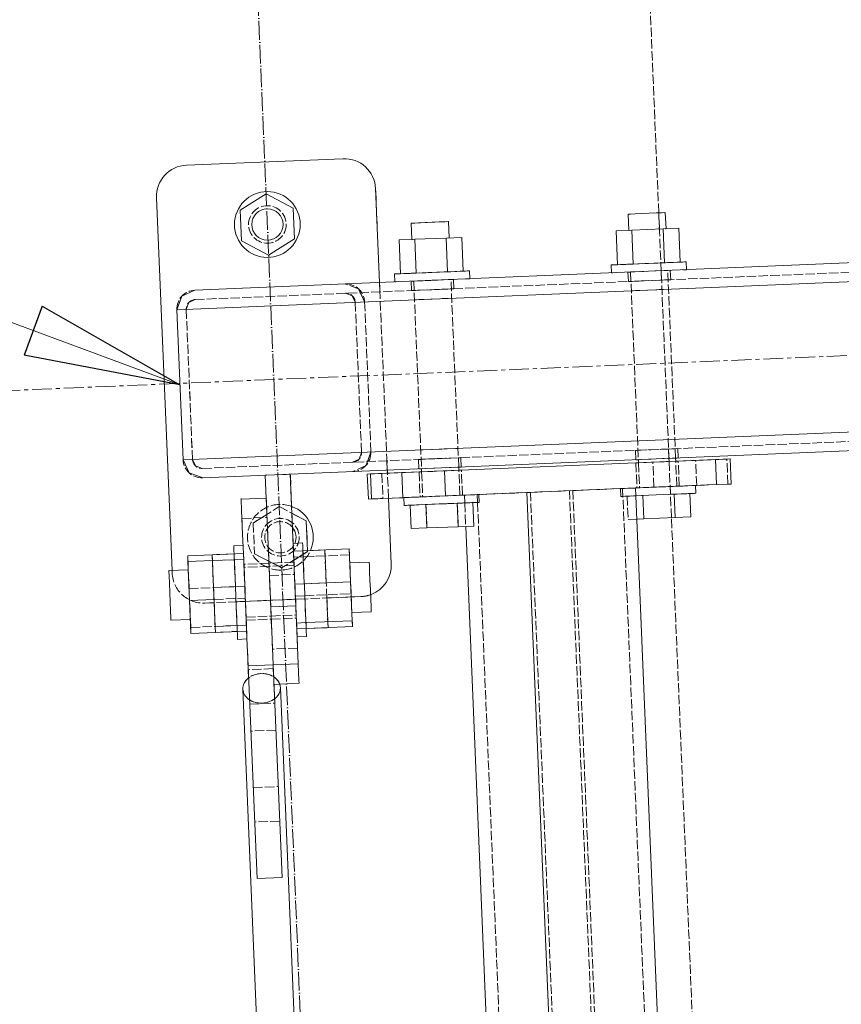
# Model space of a CAD drawing. Header units: millimetres. Extents: x -15129 to 9171, y -18789 to 5877.
# Tile 173 of 256: x -12043 to -11781, y -2488 to -2173. Entities that reach past the tile are written whole.
import ezdxf

# ---------------------------------------------------------------- set-up
doc = ezdxf.new("R2010")
doc.units = ezdxf.units.MM
for name, pattern in [('ACAD_ISO02W100', [15, 12, -3]), ('ACAD_ISO04W100', [30, 24, -3, 0, -3]), ('CENTER', [50.8, 31.75, -6.35, 6.35, -6.35])]:
    doc.linetypes.add(name, pattern=pattern)
for name, color, linetype in [('AS_Belki', 145, 'Continuous'), ('AS_Blachy', 30, 'Continuous'), ('AS_Kotwy', 9, 'Continuous'), ('AS_Sciany betonowe', 252, 'Continuous'), ('AS_Siatki', 72, 'Continuous'), ('AS_Sruby', 9, 'Continuous')]:
    doc.layers.add(name, color=color, linetype=linetype)

msp = doc.modelspace()

# ---------------------------------------------------------------- linework, layer by layer
at = {"color": 7, "lineweight": 13}
msp.add_line((-11992.19, -2289.84), (-12288.24, -2180.5), dxfattribs=at)
at = {"color": 5, "linetype": 'CENTER', "lineweight": 13, "ltscale": 0.2}
msp.add_line((-13206.8, -2340.07, 76020), (-10890.83, -2243.47, 49957.95), dxfattribs=at)
at = {"color": 0, "linetype": 'ByBlock', "lineweight": -2}
for p, q in [((-12036.21, -2264.7), (-12041.98, -2280.33)), ((-12036.21, -2264.7), (-11992.19, -2289.84)), ((-11992.19, -2289.84), (-12041.98, -2280.33))]:
    msp.add_line(p, q, dxfattribs=at)
at = {"layer": 'AS_Belki', "color": 145, "linetype": 'Continuous', "lineweight": 13, "ltscale": 0.25}
for p, q in [((-11987.45, -2259.62), (-10880.1, -2213.43)), ((-10873.79, -2219.17), (-11993.19, -2265.86)), ((-11991.61, -2261.55), (-11993.19, -2265.86)), ((-11987.45, -2259.62), (-11991.61, -2261.55)), ((-11993.19, -2265.86), (-11991.19, -2313.82)), ((-11993.19, -2265.86), (-11991.19, -2313.82)), ((-11991.19, -2313.82), (-10823.58, -2265.12)), ((-11984.95, -2319.56), (-10997.09, -2278.36)), ((-11991.19, -2313.82), (-11989.26, -2317.98)), ((-11991.19, -2313.82), (-11989.26, -2317.98)), ((-11989.26, -2317.98), (-11984.95, -2319.56)), ((-11881.41, -2324.25), (-11881.5, -2324.26)), ((-11881.41, -2324.25), (-11846.8, -2322.81)), ((-11841.92, -3271.27), (-11881.41, -2324.25)), ((-11807.31, -3269.82), (-11846.8, -2322.81)), ((-11900.97, -2335.08), (-11862.45, -3258.81)), ((-11972.12, -2387.07), (-11954.83, -2801.64)), ((-11942.84, -2801.14), (-11960.13, -2386.57))]:
    msp.add_line(p, q, dxfattribs=at)
at = {"layer": 'AS_Belki', "color": 84, "linetype": 'ACAD_ISO02W100', "lineweight": 13, "ltscale": 0.25}
for p, q in [((-11987.32, -2262.61), (-10876.96, -2216.3)), ((-11849.18, -2253.85), (-11848.48, -2253.82)), ((-11849.18, -2253.85), (-11849.05, -2256.85)), ((-11848.48, -2253.82), (-11844.23, -2253.64)), ((-11840.61, -2253.49), (-11836.36, -2253.31)), ((-11835.66, -2253.28), (-11836.36, -2253.31)), ((-11835.54, -2256.28), (-11835.66, -2253.28)), ((-11935.18, -2259.19), (-11939.49, -2257.62)), ((-11918.4, -2256.74), (-11917.58, -2256.7)), ((-11917.7, -2256.71), (-11918.4, -2256.74)), ((-11918.4, -2256.74), (-11918.27, -2259.73)), ((-11917.7, -2256.71), (-11913.45, -2256.53)), ((-11915.14, -2256.6), (-11917.58, -2256.7)), ((-11915.14, -2256.6), (-11911.76, -2256.46)), ((-11911.76, -2256.46), (-11910.46, -2256.4)), ((-11909.83, -2256.38), (-11910.46, -2256.4)), ((-11908.08, -2256.31), (-11909.83, -2256.38)), ((-11906.35, -2256.23), (-11905.85, -2256.21)), ((-11905.78, -2256.21), (-11905.7, -2256.21)), ((-11905.7, -2256.21), (-11905.58, -2256.2)), ((-11904.88, -2256.17), (-11905.58, -2256.2)), ((-11904.76, -2259.17), (-11904.88, -2256.17)), ((-11849.05, -2256.85), (-11848.24, -2256.81)), ((-11849.05, -2256.85), (-11848.35, -2256.82)), ((-11844.1, -2256.64), (-11848.35, -2256.82)), ((-11838.8, -2256.42), (-11848.24, -2256.81)), ((-11840.48, -2256.49), (-11836.35, -2256.32)), ((-11835.54, -2256.28), (-11838.8, -2256.42)), ((-11836.35, -2256.32), (-11836.24, -2256.31)), ((-11836.24, -2256.31), (-11835.54, -2256.28)), ((-11939.36, -2260.61), (-11937.21, -2261.4)), ((-11937.21, -2261.4), (-11936.24, -2263.48)), ((-11934.61, -2260.41), (-11935.18, -2259.19)), ((-11935.18, -2259.19), (-11933.24, -2263.36)), ((-11933.25, -2263.36), (-11934.61, -2260.41)), ((-11918.27, -2259.73), (-11917.57, -2259.7)), ((-11918.27, -2259.73), (-11917.46, -2259.7)), ((-11913.33, -2259.53), (-11917.57, -2259.7)), ((-11908.02, -2259.31), (-11917.46, -2259.7)), ((-11909.71, -2259.38), (-11905.57, -2259.2)), ((-11904.76, -2259.17), (-11908.02, -2259.31)), ((-11905.57, -2259.2), (-11905.46, -2259.2)), ((-11905.46, -2259.2), (-11904.76, -2259.17)), ((-11836.23, -2259.31), (-11848.11, -2259.81)), ((-11990.2, -2265.74), (-11989.41, -2263.58)), ((-11989.4, -2263.58), (-11990.19, -2265.74)), ((-11989.41, -2263.58), (-11987.32, -2262.61)), ((-11987.32, -2262.61), (-11989.4, -2263.58)), ((-11936.24, -2263.48), (-11934.24, -2311.44)), ((-11936.24, -2263.48), (-11934.24, -2311.44)), ((-11931.24, -2311.32), (-11933.24, -2263.36)), ((-11905.45, -2262.2), (-11917.33, -2262.7)), ((-11988.2, -2313.69), (-11990.2, -2265.74)), ((-11990.19, -2265.74), (-11988.19, -2313.69)), ((-11985.07, -2316.57), (-10820.48, -2267.99)), ((-11934.24, -2311.44), (-11935.03, -2313.6)), ((-11934.24, -2311.44), (-11935.03, -2313.6)), ((-11931.24, -2311.32), (-11932.82, -2315.63)), ((-11932.36, -2314.37), (-11931.24, -2311.32)), ((-11915.33, -2310.65), (-11903.45, -2310.16)), ((-11845.99, -2310.76), (-11846.8, -2310.8)), ((-11846.1, -2310.77), (-11846.8, -2310.8)), ((-11846.8, -2310.8), (-11846.68, -2313.8)), ((-11846.1, -2310.77), (-11841.85, -2310.59)), ((-11845.99, -2310.76), (-11836.55, -2310.37)), ((-11834.1, -2310.27), (-11838.23, -2310.44)), ((-11836.55, -2310.37), (-11833.29, -2310.24)), ((-11833.99, -2310.26), (-11834.1, -2310.27)), ((-11833.29, -2310.24), (-11833.99, -2310.26)), ((-11833.16, -2313.23), (-11833.29, -2310.24)), ((-11987.23, -2315.78), (-11988.2, -2313.69)), ((-11988.19, -2313.69), (-11987.23, -2315.78)), ((-11935.03, -2313.6), (-11937.11, -2314.57)), ((-11935.03, -2313.6), (-11937.11, -2314.57)), ((-11932.82, -2315.63), (-11932.36, -2314.37)), ((-11915.21, -2313.65), (-11916.02, -2313.69)), ((-11915.21, -2313.65), (-11916.02, -2313.69)), ((-11916.02, -2313.69), (-11915.32, -2313.66)), ((-11916.02, -2313.69), (-11915.9, -2316.68)), ((-11915.32, -2313.66), (-11911.08, -2313.48)), ((-11915.21, -2313.65), (-11905.77, -2313.26)), ((-11912.76, -2313.55), (-11915.21, -2313.65)), ((-11907.46, -2313.33), (-11912.76, -2313.55)), ((-11903.32, -2313.16), (-11907.46, -2313.33)), ((-11905.77, -2313.26), (-11902.51, -2313.12)), ((-11903.21, -2313.15), (-11903.32, -2313.16)), ((-11902.51, -2313.12), (-11903.21, -2313.15)), ((-11902.38, -2316.12), (-11902.51, -2313.12)), ((-11846.68, -2313.8), (-11845.86, -2313.76)), ((-11845.98, -2313.77), (-11846.68, -2313.8)), ((-11841.73, -2313.59), (-11845.98, -2313.77)), ((-11838.11, -2313.44), (-11833.98, -2313.27)), ((-11836.42, -2313.37), (-11833.16, -2313.23)), ((-11833.98, -2313.27), (-11833.86, -2313.26)), ((-11833.16, -2313.23), (-11833.86, -2313.26)), ((-11985.07, -2316.57), (-11987.23, -2315.78)), ((-11932.82, -2315.63), (-11936.99, -2317.56)), ((-11915.2, -2316.65), (-11915.9, -2316.68)), ((-11915.9, -2316.68), (-11915.08, -2316.65)), ((-11910.95, -2316.48), (-11915.2, -2316.65)), ((-11907.33, -2316.33), (-11903.2, -2316.15)), ((-11905.64, -2316.26), (-11902.38, -2316.12)), ((-11903.08, -2316.15), (-11903.2, -2316.15)), ((-11902.38, -2316.12), (-11903.08, -2316.15)), ((-11881.5, -2324.26), (-11901.39, -2325.09)), ((-11866.78, -2323.64), (-11897.29, -2324.91)), ((-11880.31, -2324.21), (-11897.29, -2324.91)), ((-11840.82, -3271.22), (-11880.31, -2324.21)), ((-11850.89, -2322.98), (-11867.87, -2323.69)), ((-11828.39, -3270.7), (-11867.87, -2323.69)), ((-11846.94, -2322.82), (-11866.78, -2323.64)), ((-11827.29, -3270.65), (-11866.78, -2323.64)), ((-11811.4, -3269.99), (-11850.89, -2322.98)), ((-11846.8, -2322.81), (-11846.94, -2322.82)), ((-11901.39, -2325.09), (-11901.28, -2327.58)), ((-11901.28, -2327.58), (-11900.97, -2335.08)), ((-11897.29, -2324.92), (-11897.19, -2327.41)), ((-11897.19, -2327.41), (-11857.91, -3269.43))]:
    msp.add_line(p, q, dxfattribs=at)
at = {"layer": 'AS_Belki', "color": 84, "linetype": 'ACAD_ISO02W100', "lineweight": 13, "ltscale": 0.25, "extrusion": (0.025753, -0.617463, 0.786178)}
msp.add_circle((-12055.2, -1482.81, 1165.61), 6, dxfattribs=at)
at = {"layer": 'AS_Belki', "color": 84, "linetype": 'ACAD_ISO02W100', "lineweight": 13, "ltscale": 0.25, "extrusion": (-2.48947e-15, -4.54858e-15, -1)}
msp.add_arc((11939.24, -2263.61), 6, 87.6117, 177.6117, dxfattribs=at)
at = {"layer": 'AS_Belki', "color": 84, "linetype": 'ACAD_ISO02W100', "lineweight": 13, "ltscale": 0.25, "extrusion": (5.89612e-15, 7.24534e-16, -1)}
msp.add_arc((11987.2, -2265.61), 6, 357.6117, 87.6117, dxfattribs=at)
at = {"layer": 'AS_Belki', "color": 84, "linetype": 'ACAD_ISO02W100', "lineweight": 13, "ltscale": 0.25}
for centre, start, end in [((-11939.24, -2263.61), 2.3883, 92.3883), ((-11987.2, -2265.61), 92.3883, 182.3883), ((-11937.24, -2311.57), 272.3883, 2.3883), ((-11985.2, -2313.57), 182.3883, 272.3883)]:
    msp.add_arc(centre, 3, start, end, dxfattribs=at)
at = {"layer": 'AS_Belki', "color": 84, "linetype": 'ACAD_ISO02W100', "lineweight": 13, "ltscale": 0.25, "extrusion": (1.3118e-14, -1.91998e-15, -1)}
msp.add_arc((11937.24, -2311.57), 6, 177.6117, 267.6117, dxfattribs=at)
at = {"layer": 'AS_Belki', "color": 84, "linetype": 'ACAD_ISO02W100', "lineweight": 13, "ltscale": 0.25, "extrusion": (-5.13399e-15, -1.17705e-14, -1)}
msp.add_arc((11985.2, -2313.57), 6, 267.6117, 357.6117, dxfattribs=at)
at = {"layer": 'AS_Belki', "color": 145, "linetype": 'Continuous', "lineweight": 13, "ltscale": 0.25, "extrusion": (-0.025753, 0.617463, 0.786178)}
for start, end in [(312.6448, 47.3552), (132.6448, 194.662)]:
    msp.add_arc((12055.2, 1482.81, -1165.61), 6, start, end, dxfattribs=at)
at = {"layer": 'AS_Belki', "color": 84, "linetype": 'ACAD_ISO02W100', "lineweight": 13, "ltscale": 0.25, "extrusion": (-0.025753, 0.617463, 0.786178)}
for start, end in [(194.662, 312.6448), (47.3552, 132.6448)]:
    msp.add_arc((12055.2, 1482.81, -1165.61), 6, start, end, dxfattribs=at)
at = {"layer": 'AS_Blachy', "color": 145, "linetype": 'Continuous', "lineweight": 13, "ltscale": 0.25}
for p, q in [((-11940.16, -2217.61), (-11990.11, -2219.69)), ((-11999.69, -2230.1), (-11994.72, -2349.13)), ((-11928.5, -2257.16), (-11929.75, -2227.18)), ((-11821.23, -2313.74), (-11907.76, -2317.34)), ((-11846.63, -2314.8), (-11845.82, -2314.76)), ((-11845.93, -2314.77), (-11846.63, -2314.8)), ((-11841.69, -2314.59), (-11845.93, -2314.77)), ((-11836.38, -2314.37), (-11841.69, -2314.59)), ((-11833.12, -2314.23), (-11836.38, -2314.37)), ((-11833.82, -2314.26), (-11833.93, -2314.27)), ((-11833.63, -2314.25), (-11833.91, -2314.26)), ((-11833.12, -2314.23), (-11833.82, -2314.26)), ((-11827.57, -2314), (-11833.63, -2314.25)), ((-11817.58, -2313.58), (-11827.57, -2314)), ((-11816.58, -2313.54), (-11821.23, -2313.74)), ((-11820.9, -2321.73), (-11821.23, -2313.74)), ((-11816.24, -2321.54), (-11816.58, -2313.54)), ((-11927.74, -2318.18), (-11932.4, -2318.37)), ((-11931.4, -2318.33), (-11921.41, -2317.91)), ((-11915.04, -2317.65), (-11927.74, -2318.18)), ((-11925.96, -2318.1), (-11926, -2317.1)), ((-11921.41, -2317.91), (-11915.34, -2317.66)), ((-11921.41, -2317.91), (-11921.08, -2325.91)), ((-11915.16, -2317.65), (-11915.86, -2317.68)), ((-11915.86, -2317.68), (-11915.04, -2317.65)), ((-11915.34, -2317.66), (-11907.76, -2317.35)), ((-11915.16, -2317.65), (-11910.91, -2317.48)), ((-11905.6, -2317.25), (-11910.91, -2317.48)), ((-11907.76, -2317.35), (-11907.43, -2325.34)), ((-11902.34, -2317.12), (-11905.6, -2317.25)), ((-11903.16, -2317.15), (-11903.04, -2317.15)), ((-11902.34, -2317.12), (-11903.04, -2317.15)), ((-11964.97, -2318.73), (-11963.21, -2360.82)), ((-11956.97, -2318.4), (-11955.38, -2356.51)), ((-11932.4, -2318.37), (-11931.4, -2318.33)), ((-11932.4, -2318.37), (-11932.06, -2326.37)), ((-11931.4, -2318.33), (-11931.07, -2326.32)), ((-11846.8, -2322.81), (-11841.35, -2322.58)), ((-11841.35, -2322.58), (-11820.9, -2321.73)), ((-11820.9, -2321.73), (-11816.24, -2321.54)), ((-11964.66, -2326.02), (-11972.65, -2326.35)), ((-11972.5, -2329.98), (-11972.65, -2326.35)), ((-11932.06, -2326.37), (-11931.07, -2326.32)), ((-11931.07, -2326.32), (-11921.08, -2325.91)), ((-11924.75, -2347.08), (-11925.62, -2326.1)), ((-11921.08, -2325.91), (-11915.01, -2325.65)), ((-11915.01, -2325.65), (-11910.43, -2325.46)), ((-11910.43, -2325.46), (-11907.43, -2325.34)), ((-11972.19, -2337.59), (-11972.5, -2329.98)), ((-11971.75, -2348.02), (-11972.19, -2337.59)), ((-11971.26, -2359.68), (-11971.75, -2348.02)), ((-11955.22, -2360.49), (-11955.38, -2356.51)), ((-11970.8, -2370.79), (-11971.26, -2359.68)), ((-11963.21, -2360.82), (-11955.22, -2360.49)), ((-11963.21, -2360.82), (-11962.44, -2379.34)), ((-11954.44, -2379.01), (-11955.22, -2360.49)), ((-11970.9, -2368.52), (-11970.82, -2370.44)), ((-11970.43, -2379.68), (-11970.8, -2370.79)), ((-11962.44, -2379.34), (-11970.43, -2379.68)), ((-11967.6, -2447.6), (-11970.43, -2379.68)), ((-11962.44, -2379.34), (-11954.44, -2379.01)), ((-11962.44, -2379.34), (-11959.6, -2447.26)), ((-11954.22, -2384.3), (-11954.44, -2379.01)), ((-11962.18, -2385.54), (-11954.19, -2385.21)), ((-11954.19, -2385.21), (-11954.22, -2384.3)), ((-11967.6, -2447.6), (-11959.6, -2447.26))]:
    msp.add_line(p, q, dxfattribs=at)
at = {"layer": 'AS_Blachy', "color": 84, "linetype": 'ACAD_ISO02W100', "lineweight": 13, "ltscale": 0.25}
for p, q in [((-11929.28, -2238.38), (-11929.75, -2227.18)), ((-11925.62, -2326.1), (-11928.5, -2257.16)), ((-11928.37, -2260.15), (-11928.5, -2257.16)), ((-11926, -2317.1), (-11926.12, -2314.11)), ((-11846.63, -2314.8), (-11846.3, -2322.79)), ((-11843.37, -2314.66), (-11845.82, -2314.76)), ((-11838.07, -2314.44), (-11843.37, -2314.66)), ((-11833.91, -2314.26), (-11841.22, -2314.57)), ((-11840.88, -2322.56), (-11841.22, -2314.57)), ((-11833.93, -2314.27), (-11838.07, -2314.44)), ((-11832.79, -2322.22), (-11833.12, -2314.23)), ((-11827.23, -2321.99), (-11827.57, -2314)), ((-11816.44, -2313.54), (-11817.58, -2313.58)), ((-11817.24, -2321.58), (-11817.58, -2313.58)), ((-11816.58, -2313.54), (-11816.44, -2313.54)), ((-11927.74, -2318.18), (-11927.41, -2326.17)), ((-11925.62, -2326.1), (-11925.96, -2318.1)), ((-11915.86, -2317.68), (-11915.52, -2325.68)), ((-11907.76, -2317.34), (-11915.04, -2317.65)), ((-11912.6, -2317.55), (-11915.04, -2317.65)), ((-11907.29, -2317.33), (-11912.6, -2317.55)), ((-11903.16, -2317.15), (-11907.29, -2317.33)), ((-11902.01, -2325.11), (-11902.34, -2317.12)), ((-11964.97, -2318.73), (-11956.97, -2318.4)), ((-11956.97, -2318.4), (-11958.47, -2318.46)), ((-11956.05, -2340.46), (-11956.97, -2318.4)), ((-11909.55, -2325.43), (-11881.41, -2324.25)), ((-11846.8, -2322.81), (-11841.35, -2322.58)), ((-11846.3, -2322.79), (-11845.49, -2322.75)), ((-11846.3, -2322.79), (-11845.6, -2322.76)), ((-11845.6, -2322.76), (-11841.35, -2322.58)), ((-11845.49, -2322.75), (-11843.04, -2322.65)), ((-11843.04, -2322.65), (-11837.73, -2322.43)), ((-11841.35, -2322.58), (-11836.05, -2322.36)), ((-11833.3, -2322.25), (-11840.88, -2322.56)), ((-11837.73, -2322.43), (-11833.6, -2322.26)), ((-11832.79, -2322.22), (-11836.05, -2322.36)), ((-11833.6, -2322.26), (-11833.49, -2322.25)), ((-11833.49, -2322.25), (-11832.79, -2322.22)), ((-11827.23, -2321.99), (-11833.3, -2322.25)), ((-11817.24, -2321.58), (-11827.23, -2321.99)), ((-11816.24, -2321.54), (-11817.24, -2321.58)), ((-11972.66, -2326.16), (-11972.66, -2326.14)), ((-11972.65, -2326.35), (-11972.66, -2326.16)), ((-11964.62, -2326.93), (-11964.66, -2326.02)), ((-11964.62, -2326.93), (-11964.47, -2330.62)), ((-11932.06, -2326.37), (-11927.41, -2326.17)), ((-11927.41, -2326.17), (-11920.65, -2325.89)), ((-11915.52, -2325.68), (-11914.71, -2325.64)), ((-11915.52, -2325.68), (-11914.82, -2325.65)), ((-11914.82, -2325.65), (-11910.58, -2325.47)), ((-11914.71, -2325.64), (-11912.26, -2325.54)), ((-11912.26, -2325.54), (-11906.96, -2325.32)), ((-11910.58, -2325.47), (-11905.27, -2325.25)), ((-11906.96, -2325.32), (-11902.82, -2325.15)), ((-11902.01, -2325.11), (-11905.27, -2325.25)), ((-11902.82, -2325.15), (-11902.71, -2325.14)), ((-11902.71, -2325.14), (-11902.01, -2325.11)), ((-11964.47, -2330.62), (-11963.79, -2346.85)), ((-11972.4, -2332.55), (-11964.4, -2332.21)), ((-11972.34, -2333.78), (-11972.4, -2332.55)), ((-11955.8, -2346.51), (-11963.79, -2346.85)), ((-11994.72, -2349.13), (-11994.69, -2350)), ((-11994.72, -2349.13), (-11994.69, -2350)), ((-11963.79, -2346.85), (-11971.79, -2347.18)), ((-11971.79, -2347.18), (-11971.74, -2348.17)), ((-11971.74, -2348.17), (-11971.71, -2348.97)), ((-11971.71, -2348.97), (-11971.69, -2349.54)), ((-11971.69, -2349.54), (-11971.67, -2349.86)), ((-11963.79, -2346.85), (-11963.77, -2347.35)), ((-11963.79, -2346.85), (-11963.75, -2347.84)), ((-11963.75, -2347.84), (-11963.77, -2347.35)), ((-11963.75, -2347.85), (-11963.75, -2347.84)), ((-11963.75, -2347.84), (-11963.63, -2350.74)), ((-11963.75, -2347.85), (-11963.46, -2354.71)), ((-11971.67, -2349.86), (-11971.57, -2352.4)), ((-11963.63, -2350.74), (-11955.64, -2350.4)), ((-11955.48, -2354.28), (-11955.55, -2352.55)), ((-11971.54, -2353.11), (-11971.43, -2355.72)), ((-11971.43, -2355.72), (-11971.33, -2358.01)), ((-11963.46, -2354.71), (-11963.28, -2359.04)), ((-11955.48, -2354.28), (-11955.47, -2354.37)), ((-11984.28, -2359.57), (-11934.32, -2357.49)), ((-11974.29, -2359.15), (-11971.29, -2359.03)), ((-11971.31, -2358.68), (-11971.26, -2359.78)), ((-11971.29, -2359.03), (-11963.3, -2358.7)), ((-11963.37, -2359.04), (-11963.37, -2359.14)), ((-11963.3, -2358.7), (-11955.31, -2358.36)), ((-11955.35, -2357.34), (-11955.22, -2360.49)), ((-11955.31, -2358.36), (-11952.31, -2358.24)), ((-11945.31, -2357.95), (-11937.52, -2357.62)), ((-11937.52, -2357.62), (-11934.32, -2357.49)), ((-11984.28, -2359.57), (-11981.28, -2359.45)), ((-11971.22, -2360.72), (-11971.26, -2359.78)), ((-11963.28, -2359.13), (-11963.17, -2361.7)), ((-11963.17, -2361.7), (-11963.15, -2362.14)), ((-11963.09, -2363.71), (-11963.15, -2362.14)), ((-11955.15, -2362.01), (-11955.15, -2361.99)), ((-11955.14, -2362.38), (-11955.15, -2362.01)), ((-11971.08, -2363.99), (-11971.08, -2364.05)), ((-11971.08, -2364.05), (-11971.04, -2365.04)), ((-11971.04, -2365.04), (-11963.05, -2364.71)), ((-11963.12, -2363.05), (-11963.15, -2362.37)), ((-11963.09, -2363.71), (-11963.05, -2364.71)), ((-11963.05, -2364.71), (-11955.05, -2364.37)), ((-11963.05, -2364.71), (-11962.65, -2374.3)), ((-11955.14, -2362.38), (-11955.1, -2363.38)), ((-11955.07, -2364.06), (-11955.1, -2363.38)), ((-11954.89, -2368.23), (-11955.07, -2364.06)), ((-11954.83, -2369.65), (-11954.89, -2368.23)), ((-11970.82, -2370.44), (-11970.38, -2380.87)), ((-11954.8, -2370.39), (-11954.83, -2369.65)), ((-11954.8, -2370.39), (-11954.65, -2373.97)), ((-11954.65, -2373.97), (-11962.65, -2374.3)), ((-11962.39, -2380.53), (-11970.38, -2380.87)), ((-11970.38, -2380.87), (-11970.27, -2383.57)), ((-11962.39, -2380.53), (-11962.27, -2383.24)), ((-11962.39, -2380.53), (-11962.31, -2382.48)), ((-11962.27, -2383.24), (-11962.31, -2382.48)), ((-11962.27, -2383.31), (-11962.27, -2383.24)), ((-11962.25, -2383.86), (-11962.27, -2383.24)), ((-11962.27, -2383.24), (-11962.21, -2384.89)), ((-11962.27, -2383.31), (-11962.21, -2384.8)), ((-11962.25, -2383.86), (-11962.21, -2384.72)), ((-11962.18, -2385.54), (-11962.21, -2384.72)), ((-11962.18, -2385.54), (-11962.21, -2384.89)), ((-11962.18, -2385.54), (-11960.77, -2385.48)), ((-11962.18, -2385.54), (-11961.93, -2391.53)), ((-11969.92, -2391.87), (-11961.93, -2391.53)), ((-11969.57, -2400.27), (-11969.56, -2400.47)), ((-11961.57, -2400.13), (-11969.56, -2400.47)), ((-11968.81, -2418.53), (-11960.82, -2418.2)), ((-11960.36, -2429.2), (-11968.35, -2429.53))]:
    msp.add_line(p, q, dxfattribs=at)
for centre in [(-11964.3, -2238.63), (-11960.14, -2338.55)]:
    msp.add_circle(centre, 6, dxfattribs=at)
at = {"layer": 'AS_Blachy', "color": 145, "linetype": 'Continuous', "lineweight": 13, "ltscale": 0.25}
for centre, start, end in [((-11989.7, -2229.68), 92.3883, 182.3883), ((-11939.74, -2227.6), 2.3883, 92.3883), ((-11934.74, -2347.5), 291.2982, 2.3883)]:
    msp.add_arc(centre, 10, start, end, dxfattribs=at)
at = {"layer": 'AS_Blachy', "color": 84, "linetype": 'ACAD_ISO02W100', "lineweight": 13, "ltscale": 0.25}
for centre, start, end in [((-11984.7, -2349.58), 182.3883, 272.3883), ((-11934.74, -2347.5), 272.3883, 291.2982)]:
    msp.add_arc(centre, 10, start, end, dxfattribs=at)
at = {"layer": 'AS_Kotwy', "color": 145, "linetype": 'Continuous', "lineweight": 13, "ltscale": 0.25}
for p, q in [((-11964.71, -2228.84), (-11972.99, -2234.09)), ((-11956.03, -2233.38), (-11964.71, -2228.84)), ((-11972.99, -2234.09), (-11972.58, -2243.88)), ((-11955.62, -2243.17), (-11956.03, -2233.38)), ((-11972.58, -2243.88), (-11963.89, -2248.42)), ((-11963.89, -2248.42), (-11955.62, -2243.17)), ((-11951.86, -2333.3), (-11956.45, -2330.9)), ((-11951.46, -2342.85), (-11951.86, -2333.3))]:
    msp.add_line(p, q, dxfattribs=at)
at = {"layer": 'AS_Kotwy', "color": 84, "linetype": 'ACAD_ISO02W100', "lineweight": 13, "ltscale": 0.25}
for p, q in [((-11968.82, -2334), (-11960.54, -2328.75)), ((-11960.54, -2328.75), (-11951.86, -2333.3)), ((-11964.44, -2331.23), (-11968.82, -2334)), ((-11951.45, -2343.09), (-11951.86, -2333.3)), ((-11968.82, -2334), (-11968.41, -2343.8)), ((-11951.45, -2343.09), (-11959.73, -2348.34)), ((-11952.9, -2344.01), (-11951.45, -2343.09)), ((-11951.45, -2343.09), (-11951.46, -2342.85)), ((-11968.41, -2343.8), (-11963.82, -2346.2)), ((-11959.73, -2348.34), (-11968.41, -2343.8)), ((-11963.82, -2346.2), (-11962.66, -2346.8)), ((-11956.93, -2346.56), (-11952.9, -2344.01)), ((-11962.66, -2346.8), (-11960.9, -2347.72)), ((-11960.9, -2347.72), (-11959.73, -2348.34)), ((-11959.73, -2348.34), (-11958.61, -2347.63))]:
    msp.add_line(p, q, dxfattribs=at)
at = {"layer": 'AS_Kotwy', "color": 145, "linetype": 'Continuous', "lineweight": 13, "ltscale": 0.25}
for radius in [10.5, 5]:
    msp.add_circle((-11964.3, -2238.63), radius, dxfattribs=at)
at = {"layer": 'AS_Kotwy', "color": 84, "linetype": 'ACAD_ISO02W100', "lineweight": 13, "ltscale": 0.25}
for radius, start, end in [(10.5, 69.9915, 335.8903), (5, 37.7669, 337.0077)]:
    msp.add_arc((-11960.14, -2338.55), radius, start, end, dxfattribs=at)
at = {"layer": 'AS_Kotwy', "color": 145, "linetype": 'Continuous', "lineweight": 13, "ltscale": 0.25}
for radius, start, end in [(10.5, 335.8903, 69.9915), (5, 337.0077, 37.7669)]:
    msp.add_arc((-11960.14, -2338.55), radius, start, end, dxfattribs=at)
at = {"layer": 'AS_Sciany betonowe', "color": 145, "linetype": 'ACAD_ISO02W100', "lineweight": 13, "ltscale": 0.25}
for p, q in [((-11839.35, -2234.92), (-11867.8, -1552.83)), ((-11797.02, -3249.88), (-11835.29, -2332.34))]:
    msp.add_line(p, q, dxfattribs=at)
at = {"layer": 'AS_Sciany betonowe', "color": 84, "linetype": 'ACAD_ISO02W100', "lineweight": 13, "ltscale": 0.25}
for p, q in [((-11835.29, -2332.34), (-11839.35, -2234.92)), ((-11839.13, -2240.12), (-11839.35, -2234.92)), ((-11838.58, -2253.41), (-11838.68, -2250.91)), ((-11838.45, -2256.4), (-11838.58, -2253.41)), ((-11836.08, -2313.35), (-11836.2, -2310.36)), ((-11836.04, -2314.35), (-11836.08, -2313.35)), ((-11835.6, -2324.84), (-11835.7, -2322.35)), ((-11835.29, -2332.34), (-11835.6, -2324.84))]:
    msp.add_line(p, q, dxfattribs=at)
at = {"layer": 'AS_Siatki', "color": 20, "linetype": 'ACAD_ISO04W100', "lineweight": 13, "ltscale": 0.25}
msp.add_line((-11347.6, -17024.7), (-12017.05, -973.9), dxfattribs=at)
at = {"layer": 'AS_Sruby', "color": 145, "linetype": 'Continuous', "lineweight": 13, "ltscale": 0.25}
for p, q in [((-11848.38, -2235.3), (-11849.13, -2235.33)), ((-11849.13, -2235.33), (-11848.92, -2240.53)), ((-11846.84, -2235.23), (-11848.38, -2235.3)), ((-11844.74, -2235.15), (-11846.84, -2235.23)), ((-11842.41, -2235.05), (-11844.74, -2235.15)), ((-11840.19, -2234.96), (-11842.41, -2235.05)), ((-11838.43, -2234.88), (-11840.19, -2234.96)), ((-11837.4, -2234.84), (-11838.43, -2234.88)), ((-11837.25, -2234.83), (-11837.4, -2234.84)), ((-11837.03, -2240.03), (-11837.25, -2234.83)), ((-11917.6, -2238.19), (-11918.36, -2238.22)), ((-11918.36, -2238.22), (-11918.14, -2243.41)), ((-11916.06, -2238.12), (-11917.6, -2238.19)), ((-11913.96, -2238.03), (-11916.06, -2238.12)), ((-11911.63, -2237.94), (-11913.96, -2238.03)), ((-11909.41, -2237.84), (-11911.63, -2237.94)), ((-11907.66, -2237.77), (-11909.41, -2237.84)), ((-11906.62, -2237.73), (-11907.66, -2237.77)), ((-11906.47, -2237.72), (-11906.62, -2237.73)), ((-11906.25, -2242.92), (-11906.47, -2237.72)), ((-11847.98, -2240.49), (-11852.98, -2240.7)), ((-11852.98, -2240.7), (-11852.53, -2251.49)), ((-11837.97, -2240.07), (-11847.98, -2240.49)), ((-11847.98, -2240.49), (-11847.53, -2251.28)), ((-11832.97, -2239.86), (-11837.97, -2240.07)), ((-11837.97, -2240.07), (-11837.52, -2250.86)), ((-11832.52, -2250.65), (-11832.97, -2239.86)), ((-11917.2, -2243.37), (-11922.2, -2243.58)), ((-11922.2, -2243.58), (-11921.75, -2254.37)), ((-11907.19, -2242.96), (-11917.2, -2243.37)), ((-11917.2, -2243.37), (-11916.75, -2254.16)), ((-11902.19, -2242.75), (-11907.19, -2242.96)), ((-11907.19, -2242.96), (-11906.74, -2253.75)), ((-11901.74, -2253.54), (-11902.19, -2242.75)), ((-11854.49, -2251.57), (-11854.41, -2251.56)), ((-11854.49, -2251.57), (-11854.38, -2254.07)), ((-11854.41, -2251.56), (-11853.88, -2251.54)), ((-11853.88, -2251.54), (-11852.91, -2251.5)), ((-11852.91, -2251.5), (-11851.54, -2251.44)), ((-11851.54, -2251.44), (-11849.82, -2251.37)), ((-11849.82, -2251.37), (-11847.83, -2251.29)), ((-11847.83, -2251.29), (-11845.63, -2251.2)), ((-11845.63, -2251.2), (-11843.31, -2251.1)), ((-11843.31, -2251.1), (-11840.96, -2251)), ((-11840.96, -2251), (-11838.67, -2250.91)), ((-11838.67, -2250.91), (-11836.53, -2250.82)), ((-11836.53, -2250.82), (-11834.62, -2250.74)), ((-11834.62, -2250.74), (-11833.01, -2250.67)), ((-11833.01, -2250.67), (-11831.77, -2250.62)), ((-11830.94, -2250.59), (-11831.77, -2250.62)), ((-11830.56, -2250.57), (-11830.94, -2250.59)), ((-11830.46, -2253.07), (-11830.56, -2250.57)), ((-11923.71, -2254.45), (-11923.6, -2256.95)), ((-11923.71, -2254.45), (-11923.63, -2254.45)), ((-11923.63, -2254.45), (-11923.1, -2254.43)), ((-11923.1, -2254.43), (-11922.13, -2254.39)), ((-11922.13, -2254.39), (-11920.76, -2254.33)), ((-11920.76, -2254.33), (-11919.04, -2254.26)), ((-11919.04, -2254.26), (-11917.05, -2254.18)), ((-11917.05, -2254.18), (-11914.85, -2254.09)), ((-11914.85, -2254.09), (-11912.53, -2253.99)), ((-11912.53, -2253.99), (-11910.18, -2253.89)), ((-11910.18, -2253.89), (-11907.89, -2253.8)), ((-11907.89, -2253.8), (-11905.75, -2253.71)), ((-11905.75, -2253.71), (-11903.84, -2253.63)), ((-11903.84, -2253.63), (-11902.23, -2253.56)), ((-11902.23, -2253.56), (-11900.99, -2253.51)), ((-11900.99, -2253.51), (-11900.16, -2253.47)), ((-11899.78, -2253.46), (-11900.16, -2253.47)), ((-11899.68, -2255.95), (-11899.78, -2253.46)), ((-11845.86, -2313.76), (-11845.82, -2314.76)), ((-11833.93, -2314.27), (-11833.98, -2313.27)), ((-11915.08, -2316.65), (-11915.04, -2317.65)), ((-11903.16, -2317.15), (-11903.2, -2316.15)), ((-11827.48, -2324.51), (-11827.58, -2322.01)), ((-11920.73, -2325.89), (-11920.63, -2328.39)), ((-11902.67, -2327.64), (-11904.81, -2327.73)), ((-11900.76, -2327.56), (-11902.67, -2327.64)), ((-11899.15, -2327.49), (-11900.76, -2327.56)), ((-11897.91, -2327.44), (-11899.15, -2327.49)), ((-11898.34, -2334.97), (-11898.66, -2327.47)), ((-11897.08, -2327.41), (-11897.91, -2327.44)), ((-11897.08, -2327.41), (-11896.7, -2327.39)), ((-11896.7, -2327.39), (-11896.8, -2324.9)), ((-11844.74, -2325.23), (-11846.69, -2325.31)), ((-11842.54, -2325.13), (-11844.74, -2325.23)), ((-11844.44, -2325.21), (-11844.13, -2332.71)), ((-11840.22, -2325.04), (-11842.54, -2325.13)), ((-11837.87, -2324.94), (-11840.22, -2325.04)), ((-11835.59, -2324.84), (-11837.87, -2324.94)), ((-11833.44, -2324.75), (-11835.59, -2324.84)), ((-11834.44, -2324.8), (-11834.12, -2332.29)), ((-11831.53, -2324.67), (-11833.44, -2324.75)), ((-11829.93, -2324.61), (-11831.53, -2324.67)), ((-11828.69, -2324.56), (-11829.93, -2324.61)), ((-11829.12, -2332.08), (-11829.43, -2324.59)), ((-11828.69, -2324.56), (-11827.86, -2324.52)), ((-11827.86, -2324.52), (-11827.48, -2324.51)), ((-11920.63, -2328.39), (-11920.55, -2328.39)), ((-11920.01, -2328.37), (-11920.55, -2328.39)), ((-11919.04, -2328.32), (-11920.01, -2328.37)), ((-11917.68, -2328.27), (-11919.04, -2328.32)), ((-11918.67, -2328.31), (-11918.36, -2335.8)), ((-11915.96, -2328.2), (-11917.68, -2328.27)), ((-11913.96, -2328.11), (-11915.96, -2328.2)), ((-11911.76, -2328.02), (-11913.96, -2328.11)), ((-11913.66, -2328.1), (-11913.35, -2335.59)), ((-11909.45, -2327.92), (-11911.76, -2328.02)), ((-11907.1, -2327.83), (-11909.45, -2327.92)), ((-11904.81, -2327.73), (-11907.1, -2327.83)), ((-11903.66, -2327.68), (-11903.35, -2335.18)), ((-11846.38, -2332.8), (-11844.13, -2332.71)), ((-11844.13, -2332.71), (-11834.12, -2332.29)), ((-11834.12, -2332.29), (-11829.12, -2332.08)), ((-11918.36, -2335.8), (-11913.35, -2335.59)), ((-11913.35, -2335.59), (-11903.35, -2335.18)), ((-11903.35, -2335.18), (-11898.34, -2334.97)), ((-11972.04, -2341.17), (-11975.03, -2341.29)), ((-11975.01, -2341.81), (-11975.03, -2341.29)), ((-11974.97, -2342.87), (-11975.01, -2341.81)), ((-11974.93, -2343.77), (-11974.97, -2342.87)), ((-11953.05, -2340.38), (-11956.05, -2340.5)), ((-11955.97, -2342.38), (-11956.02, -2341.2)), ((-11953.05, -2340.38), (-11953.05, -2340.44)), ((-11953.05, -2340.44), (-11953.02, -2341.07)), ((-11953.02, -2341.07), (-11952.97, -2342.25)), ((-11952.97, -2342.25), (-11952.9, -2343.94)), ((-11938.16, -2342.3), (-11952.95, -2342.91)), ((-11937.72, -2352.8), (-11938.16, -2342.3)), ((-11981.92, -2344.12), (-11989.72, -2344.45)), ((-11989.72, -2344.45), (-11989.64, -2346.35)), ((-11981.84, -2346.02), (-11989.64, -2346.35)), ((-11989.64, -2346.35), (-11989.12, -2358.75)), ((-11971.93, -2343.71), (-11981.92, -2344.12)), ((-11981.92, -2344.12), (-11981.48, -2354.63)), ((-11971.93, -2343.71), (-11971.52, -2353.6)), ((-11952.9, -2343.94), (-11952.82, -2346.06)), ((-11952.82, -2346.06), (-11952.71, -2348.53)), ((-11931.78, -2346.51), (-11937.97, -2346.77)), ((-11931.74, -2347.48), (-11931.78, -2346.51)), ((-11989.53, -2348.92), (-11995.72, -2349.17)), ((-11995.72, -2349.17), (-11995.71, -2349.42)), ((-11995.71, -2349.42), (-11995.65, -2350.83)), ((-11955.6, -2351.4), (-11955.71, -2348.66)), ((-11952.71, -2348.53), (-11952.6, -2351.27)), ((-11937.85, -2349.76), (-11937.89, -2348.77)), ((-11931.65, -2349.5), (-11931.74, -2347.48)), ((-11931.54, -2352.29), (-11931.65, -2349.5)), ((-11995.65, -2350.83), (-11995.56, -2353.2)), ((-11952.6, -2351.27), (-11952.48, -2354.16)), ((-11952.51, -2353.42), (-11937.72, -2352.8)), ((-11937.73, -2352.54), (-11937.85, -2349.76)), ((-11937.72, -2352.8), (-11937.73, -2352.54)), ((-11937.2, -2365.21), (-11937.72, -2352.8)), ((-11931.41, -2355.39), (-11931.54, -2352.29)), ((-11995.56, -2353.2), (-11995.43, -2356.16)), ((-11981.48, -2354.63), (-11971.49, -2354.21)), ((-11981.48, -2354.63), (-11980.97, -2367.03)), ((-11971.47, -2354.72), (-11970.97, -2366.62)), ((-11952.48, -2354.16), (-11952.36, -2357.1)), ((-11931.28, -2358.36), (-11931.41, -2355.39)), ((-11995.43, -2356.16), (-11995.3, -2359.27)), ((-11989.12, -2358.75), (-11981.33, -2358.43)), ((-11989.12, -2358.75), (-11988.68, -2369.26)), ((-11952.36, -2357.1), (-11952.24, -2359.97)), ((-11931.19, -2360.73), (-11931.28, -2358.36)), ((-11995.3, -2359.27), (-11995.19, -2362.05)), ((-11995.19, -2362.05), (-11995.1, -2364.08)), ((-11952.24, -2359.97), (-11952.12, -2362.66)), ((-11931.13, -2362.14), (-11931.19, -2360.73)), ((-11931.12, -2362.38), (-11931.13, -2362.14)), ((-11995.1, -2364.08), (-11995.06, -2365.05)), ((-11995.06, -2365.05), (-11988.87, -2364.79)), ((-11988.91, -2363.82), (-11988.87, -2364.79)), ((-11952.12, -2362.66), (-11952.02, -2365.07)), ((-11952.02, -2365.07), (-11951.94, -2367.1)), ((-11951.99, -2365.83), (-11937.2, -2365.21)), ((-11937.31, -2362.64), (-11931.12, -2362.38)), ((-11937.13, -2367.11), (-11937.2, -2365.21)), ((-11980.97, -2367.03), (-11970.97, -2366.62)), ((-11980.97, -2367.03), (-11980.89, -2368.93)), ((-11980.89, -2368.93), (-11970.9, -2368.52)), ((-11970.97, -2366.62), (-11970.91, -2368.15)), ((-11951.94, -2367.1), (-11951.87, -2368.68)), ((-11951.91, -2367.72), (-11937.13, -2367.11)), ((-11988.68, -2369.26), (-11980.89, -2368.93)), ((-11973.87, -2369.3), (-11973.89, -2368.7)), ((-11973.82, -2370.48), (-11973.87, -2369.3)), ((-11973.79, -2371.12), (-11973.82, -2370.48)), ((-11973.79, -2371.18), (-11970.79, -2371.05)), ((-11973.79, -2371.18), (-11973.79, -2371.12)), ((-11954.8, -2370.39), (-11951.81, -2370.26)), ((-11951.87, -2368.68), (-11951.83, -2369.75)), ((-11951.83, -2369.75), (-11951.81, -2370.26))]:
    msp.add_line(p, q, dxfattribs=at)
at = {"layer": 'AS_Sruby', "color": 84, "linetype": 'ACAD_ISO02W100', "lineweight": 13, "ltscale": 0.25}
for p, q in [((-11848.98, -2235.32), (-11849.13, -2235.33)), ((-11848.38, -2235.3), (-11848.98, -2235.32)), ((-11837.25, -2234.83), (-11838, -2234.87)), ((-11918.2, -2238.21), (-11918.36, -2238.22)), ((-11917.17, -2238.17), (-11918.2, -2238.21)), ((-11915.41, -2238.09), (-11917.17, -2238.17)), ((-11913.19, -2238), (-11915.41, -2238.09)), ((-11910.86, -2237.91), (-11913.19, -2238)), ((-11908.76, -2237.82), (-11910.86, -2237.91)), ((-11907.66, -2237.77), (-11908.76, -2237.82)), ((-11906.47, -2237.72), (-11907.22, -2237.75)), ((-11848.92, -2240.53), (-11848.76, -2240.52)), ((-11837.18, -2240.04), (-11836.98, -2240.03)), ((-11836.98, -2240.03), (-11837.03, -2240.03)), ((-11918.14, -2243.41), (-11917.99, -2243.41)), ((-11906.4, -2242.92), (-11906.25, -2242.92)), ((-11854.1, -2251.55), (-11854.49, -2251.57)), ((-11853.28, -2251.52), (-11854.1, -2251.55)), ((-11853.28, -2251.52), (-11852.53, -2251.49)), ((-11852.53, -2251.49), (-11847.53, -2251.28)), ((-11852.53, -2251.49), (-11850.21, -2251.39)), ((-11850.21, -2251.39), (-11849.29, -2251.35)), ((-11849.29, -2251.35), (-11847.53, -2251.28)), ((-11847.53, -2251.28), (-11843.57, -2251.11)), ((-11847.53, -2251.28), (-11845.63, -2251.2)), ((-11843.57, -2251.11), (-11842.63, -2251.07)), ((-11842.63, -2251.07), (-11837.52, -2250.86)), ((-11837.52, -2250.86), (-11837.22, -2250.85)), ((-11837.22, -2250.85), (-11835.22, -2250.76)), ((-11835.22, -2250.76), (-11833.51, -2250.69)), ((-11833.51, -2250.69), (-11832.14, -2250.64)), ((-11832.14, -2250.64), (-11831.17, -2250.6)), ((-11831.17, -2250.6), (-11830.64, -2250.57)), ((-11830.64, -2250.57), (-11830.56, -2250.57)), ((-11923.33, -2254.44), (-11923.71, -2254.45)), ((-11922.5, -2254.4), (-11923.33, -2254.44)), ((-11922.5, -2254.4), (-11921.75, -2254.37)), ((-11921.75, -2254.37), (-11916.75, -2254.16)), ((-11921.75, -2254.37), (-11918.41, -2254.23)), ((-11918.41, -2254.23), (-11916.75, -2254.16)), ((-11916.75, -2254.16), (-11912.53, -2253.99)), ((-11916.75, -2254.16), (-11915.71, -2254.12)), ((-11912.53, -2253.99), (-11911.77, -2253.96)), ((-11911.77, -2253.96), (-11909.35, -2253.86)), ((-11909.35, -2253.86), (-11907.01, -2253.76)), ((-11908.64, -2253.83), (-11906.44, -2253.73)), ((-11907.01, -2253.76), (-11906.74, -2253.75)), ((-11906.44, -2253.73), (-11904.45, -2253.65)), ((-11904.45, -2253.65), (-11902.73, -2253.58)), ((-11902.73, -2253.58), (-11901.36, -2253.52)), ((-11901.36, -2253.52), (-11900.39, -2253.48)), ((-11900.39, -2253.48), (-11899.86, -2253.46)), ((-11899.86, -2253.46), (-11899.78, -2253.46)), ((-11854.38, -2254.07), (-11854, -2254.05)), ((-11854.38, -2254.07), (-11854.31, -2254.06)), ((-11854, -2254.05), (-11853.17, -2254.02)), ((-11848.36, -2253.81), (-11845.86, -2313.76)), ((-11848.21, -2253.81), (-11848.36, -2253.81)), ((-11848.21, -2253.81), (-11847.18, -2253.76)), ((-11837.66, -2253.37), (-11836.63, -2253.33)), ((-11836.48, -2253.32), (-11836.63, -2253.33)), ((-11833.98, -2313.27), (-11836.48, -2253.32)), ((-11831.67, -2253.12), (-11830.84, -2253.08)), ((-11830.84, -2253.08), (-11830.46, -2253.07)), ((-11830.53, -2253.07), (-11830.46, -2253.07)), ((-11923.6, -2256.95), (-11923.22, -2256.94)), ((-11923.6, -2256.95), (-11923.53, -2256.95)), ((-11923.22, -2256.94), (-11922.39, -2256.9)), ((-11917.58, -2256.7), (-11915.08, -2316.65)), ((-11917.43, -2256.7), (-11917.58, -2256.7)), ((-11917.43, -2256.7), (-11916.4, -2256.65)), ((-11906.62, -2256.24), (-11905.85, -2256.21)), ((-11905.85, -2256.21), (-11905.65, -2256.2)), ((-11905.7, -2256.21), (-11905.65, -2256.2)), ((-11903.2, -2316.15), (-11905.7, -2256.21)), ((-11900.89, -2256.01), (-11900.06, -2255.97)), ((-11900.06, -2255.97), (-11899.69, -2255.95)), ((-11899.75, -2255.96), (-11899.68, -2255.95)), ((-11845.82, -2314.76), (-11845.49, -2322.75)), ((-11833.6, -2322.26), (-11833.93, -2314.27)), ((-11915.04, -2317.65), (-11914.71, -2325.64)), ((-11902.82, -2325.15), (-11903.16, -2317.15)), ((-11851.12, -2322.99), (-11851.51, -2323.01)), ((-11851.43, -2323), (-11851.51, -2323.01)), ((-11851.51, -2323.01), (-11851.4, -2325.5)), ((-11850.3, -2322.96), (-11851.12, -2322.99)), ((-11849.06, -2322.9), (-11850.3, -2322.96)), ((-11847.45, -2322.84), (-11849.06, -2322.9)), ((-11845.54, -2322.76), (-11847.45, -2322.84)), ((-11845.33, -2322.75), (-11845.54, -2322.76)), ((-11845.49, -2322.75), (-11845.33, -2322.75)), ((-11844.3, -2322.71), (-11845.33, -2322.75)), ((-11842.54, -2322.63), (-11844.3, -2322.71)), ((-11842.65, -2322.64), (-11843.4, -2322.67)), ((-11840.33, -2322.54), (-11842.65, -2322.64)), ((-11837.98, -2322.44), (-11840.33, -2322.54)), ((-11835.69, -2322.35), (-11837.98, -2322.44)), ((-11833.55, -2322.26), (-11835.69, -2322.35)), ((-11833.63, -2322.26), (-11833.75, -2322.27)), ((-11833.63, -2322.26), (-11833.6, -2322.26)), ((-11831.64, -2322.18), (-11833.55, -2322.26)), ((-11830.03, -2322.11), (-11831.64, -2322.18)), ((-11828.79, -2322.06), (-11830.03, -2322.11)), ((-11827.96, -2322.02), (-11828.79, -2322.06)), ((-11827.58, -2322.01), (-11827.96, -2322.02)), ((-11827.58, -2322.01), (-11827.66, -2322.01)), ((-11920.35, -2325.88), (-11920.73, -2325.89)), ((-11920.65, -2325.89), (-11920.73, -2325.89)), ((-11920.65, -2325.89), (-11920.12, -2325.87)), ((-11919.52, -2325.84), (-11920.35, -2325.88)), ((-11920.12, -2325.87), (-11919.15, -2325.83)), ((-11918.28, -2325.79), (-11919.52, -2325.84)), ((-11919.15, -2325.83), (-11917.78, -2325.77)), ((-11916.67, -2325.72), (-11918.28, -2325.79)), ((-11917.78, -2325.77), (-11916.06, -2325.7)), ((-11914.76, -2325.64), (-11916.67, -2325.72)), ((-11916.06, -2325.7), (-11914.07, -2325.62)), ((-11914.56, -2325.64), (-11914.76, -2325.64)), ((-11914.71, -2325.64), (-11914.56, -2325.64)), ((-11913.52, -2325.59), (-11914.56, -2325.64)), ((-11914.07, -2325.62), (-11911.87, -2325.52)), ((-11911.76, -2325.52), (-11913.52, -2325.59)), ((-11911.76, -2325.52), (-11912.62, -2325.55)), ((-11911.87, -2325.52), (-11909.55, -2325.43)), ((-11910.32, -2325.46), (-11911.76, -2325.52)), ((-11909.55, -2325.43), (-11910.32, -2325.46)), ((-11907.2, -2325.33), (-11909.55, -2325.43)), ((-11904.91, -2325.23), (-11907.2, -2325.33)), ((-11902.77, -2325.14), (-11904.91, -2325.23)), ((-11901.99, -2327.61), (-11903.66, -2327.68)), ((-11901.36, -2327.59), (-11903.36, -2327.67)), ((-11902.86, -2325.15), (-11902.98, -2325.15)), ((-11902.86, -2325.15), (-11902.82, -2325.15)), ((-11900.86, -2325.06), (-11902.77, -2325.14)), ((-11898.66, -2327.47), (-11901.99, -2327.61)), ((-11899.65, -2327.52), (-11901.36, -2327.59)), ((-11899.25, -2325), (-11900.86, -2325.06)), ((-11898.28, -2327.46), (-11899.65, -2327.52)), ((-11898.01, -2324.95), (-11899.25, -2325)), ((-11897.31, -2327.42), (-11898.28, -2327.46)), ((-11897.18, -2324.91), (-11898.01, -2324.95)), ((-11896.77, -2327.4), (-11897.31, -2327.42)), ((-11896.8, -2324.89), (-11897.18, -2324.91)), ((-11896.8, -2324.89), (-11896.88, -2324.9)), ((-11896.77, -2327.4), (-11896.7, -2327.39)), ((-11851.4, -2325.5), (-11851.02, -2325.49)), ((-11851.4, -2325.5), (-11851.33, -2325.5)), ((-11850.79, -2325.48), (-11851.33, -2325.5)), ((-11851.02, -2325.49), (-11850.19, -2325.45)), ((-11849.82, -2325.44), (-11850.79, -2325.48)), ((-11849.45, -2325.42), (-11850.19, -2325.45)), ((-11848.45, -2325.38), (-11849.82, -2325.44)), ((-11844.44, -2325.21), (-11849.45, -2325.42)), ((-11849.45, -2325.42), (-11849.13, -2332.92)), ((-11846.74, -2325.31), (-11848.45, -2325.38)), ((-11846.69, -2325.31), (-11846.74, -2325.31)), ((-11844.44, -2325.21), (-11846.69, -2325.31)), ((-11842.54, -2325.13), (-11844.44, -2325.21)), ((-11834.14, -2324.78), (-11836.34, -2324.88)), ((-11831.72, -2324.68), (-11834.44, -2324.8)), ((-11832.14, -2324.7), (-11834.14, -2324.78)), ((-11830.43, -2324.63), (-11832.14, -2324.7)), ((-11831.44, -2324.67), (-11831.72, -2324.68)), ((-11829.43, -2324.59), (-11831.44, -2324.67)), ((-11829.06, -2324.57), (-11830.43, -2324.63)), ((-11828.09, -2324.53), (-11829.06, -2324.57)), ((-11827.55, -2324.51), (-11828.09, -2324.53)), ((-11827.55, -2324.51), (-11827.48, -2324.51)), ((-11920.63, -2328.39), (-11920.24, -2328.37)), ((-11920.24, -2328.37), (-11919.41, -2328.34)), ((-11918.67, -2328.31), (-11919.41, -2328.34)), ((-11913.66, -2328.1), (-11918.67, -2328.31)), ((-11909.45, -2327.92), (-11913.66, -2328.1)), ((-11911.25, -2328), (-11913.66, -2328.1)), ((-11913.66, -2328.1), (-11913.35, -2335.59)), ((-11907.73, -2327.85), (-11911.25, -2328)), ((-11906.68, -2327.81), (-11907.73, -2327.85)), ((-11903.66, -2327.68), (-11906.68, -2327.81)), ((-11903.36, -2327.67), (-11905.56, -2327.76)), ((-11903.66, -2327.68), (-11903.35, -2335.18)), ((-11849.13, -2332.92), (-11844.13, -2332.71)), ((-11849.13, -2332.92), (-11846.38, -2332.8)), ((-11956.05, -2340.56), (-11956.05, -2340.46)), ((-11956.03, -2341), (-11956.05, -2340.56)), ((-11956.02, -2341.2), (-11956.03, -2341)), ((-11955.92, -2343.56), (-11955.97, -2342.38)), ((-11952.95, -2342.91), (-11955.94, -2343.04)), ((-11955.94, -2343.04), (-11955.71, -2348.6)), ((-11955.92, -2343.62), (-11955.94, -2343.04)), ((-11952.95, -2342.91), (-11952.87, -2344.81)), ((-11952.95, -2342.91), (-11952.51, -2353.42)), ((-11945.95, -2342.62), (-11950.19, -2342.8)), ((-11945.87, -2344.52), (-11945.95, -2342.62)), ((-11945.51, -2353.13), (-11945.95, -2342.62)), ((-11938.08, -2344.2), (-11938.16, -2342.3)), ((-11989.72, -2344.45), (-11989.28, -2354.95)), ((-11977.51, -2343.94), (-11981.92, -2344.12)), ((-11981.92, -2344.12), (-11981.84, -2346.02)), ((-11971.85, -2345.61), (-11981.84, -2346.02)), ((-11974.85, -2345.73), (-11981.84, -2346.02)), ((-11981.84, -2346.02), (-11981.33, -2358.43)), ((-11974.93, -2343.83), (-11977.51, -2343.94)), ((-11974.9, -2344.45), (-11974.93, -2343.77)), ((-11974.85, -2345.73), (-11974.93, -2343.83)), ((-11974.49, -2354.34), (-11974.93, -2343.83)), ((-11974.85, -2345.73), (-11974.9, -2344.45)), ((-11974.82, -2346.49), (-11974.85, -2345.73)), ((-11974.72, -2348.89), (-11974.82, -2346.49)), ((-11971.85, -2345.61), (-11971.93, -2343.71)), ((-11971.33, -2358.01), (-11971.85, -2345.61)), ((-11955.9, -2344.06), (-11955.92, -2343.56)), ((-11955.92, -2343.63), (-11955.87, -2344.94)), ((-11955.82, -2345.99), (-11955.9, -2344.06)), ((-11952.87, -2344.81), (-11955.87, -2344.94)), ((-11955.87, -2344.94), (-11955.72, -2348.44)), ((-11955.81, -2346.18), (-11955.82, -2345.99)), ((-11955.71, -2348.66), (-11955.81, -2346.18)), ((-11938.08, -2344.2), (-11952.87, -2344.81)), ((-11945.87, -2344.52), (-11952.87, -2344.81)), ((-11944.99, -2365.53), (-11945.87, -2344.52)), ((-11937.56, -2356.6), (-11938.08, -2344.2)), ((-11974.6, -2351.58), (-11974.72, -2348.89)), ((-11963.75, -2347.84), (-11971.74, -2348.17)), ((-11955.76, -2347.51), (-11963.75, -2347.84)), ((-11955.72, -2348.44), (-11955.71, -2348.6)), ((-11955.71, -2348.6), (-11955.63, -2350.53)), ((-11937.97, -2346.88), (-11937.97, -2346.77)), ((-11937.93, -2347.73), (-11937.97, -2346.88)), ((-11937.89, -2348.77), (-11937.93, -2347.73)), ((-11974.48, -2354.45), (-11974.6, -2351.58)), ((-11955.63, -2350.53), (-11955.51, -2353.55)), ((-11955.63, -2350.53), (-11955.6, -2351.39)), ((-11955.6, -2351.39), (-11955.59, -2351.43)), ((-11955.48, -2354.15), (-11955.6, -2351.4)), ((-11989.28, -2354.95), (-11974.49, -2354.34)), ((-11974.36, -2357.39), (-11974.48, -2354.45)), ((-11971.52, -2353.6), (-11971.49, -2354.21)), ((-11971.47, -2354.72), (-11971.49, -2354.21)), ((-11955.53, -2352.86), (-11955.45, -2354.93)), ((-11955.51, -2353.55), (-11945.51, -2353.13)), ((-11955.07, -2364.06), (-11955.51, -2353.55)), ((-11955.48, -2354.29), (-11955.48, -2354.15)), ((-11955.47, -2354.39), (-11955.48, -2354.29)), ((-11955.38, -2356.51), (-11955.47, -2354.39)), ((-11989.11, -2358.75), (-11989.1, -2359.01)), ((-11989.11, -2359.01), (-11988.99, -2361.79)), ((-11981.33, -2358.43), (-11971.33, -2358.01)), ((-11981.33, -2358.43), (-11980.89, -2368.93)), ((-11974.24, -2360.28), (-11974.36, -2357.39)), ((-11973.92, -2367.92), (-11974.33, -2358.14)), ((-11971.33, -2358.01), (-11970.97, -2366.62)), ((-11955.38, -2356.51), (-11955.35, -2357.34)), ((-11955.35, -2357.34), (-11952.35, -2357.22)), ((-11955.35, -2357.34), (-11955.25, -2359.57)), ((-11952.35, -2357.22), (-11937.56, -2356.6)), ((-11952.35, -2357.22), (-11945.36, -2356.93)), ((-11952.35, -2357.22), (-11951.95, -2366.88)), ((-11944.92, -2367.43), (-11945.36, -2356.93)), ((-11937.13, -2367.11), (-11937.56, -2356.6)), ((-11988.99, -2361.79), (-11988.91, -2363.82)), ((-11974.13, -2363.02), (-11974.24, -2360.28)), ((-11955.25, -2359.57), (-11955.21, -2360.58)), ((-11955.21, -2360.58), (-11955.1, -2363.38)), ((-11988.86, -2364.79), (-11988.76, -2367.36)), ((-11974.02, -2365.5), (-11974.13, -2363.02)), ((-11971.08, -2364.05), (-11963.09, -2363.71)), ((-11963.09, -2363.71), (-11955.1, -2363.38)), ((-11963.09, -2363.71), (-11955.1, -2363.38)), ((-11955.1, -2363.38), (-11955.08, -2363.85)), ((-11955.08, -2363.85), (-11955.03, -2364.92)), ((-11955.03, -2364.92), (-11954.92, -2367.53)), ((-11988.76, -2367.36), (-11973.97, -2366.74)), ((-11988.76, -2367.36), (-11988.68, -2369.26)), ((-11973.94, -2367.62), (-11974.02, -2365.5)), ((-11973.89, -2368.64), (-11973.97, -2366.74)), ((-11973.89, -2368.7), (-11973.94, -2367.62)), ((-11973.89, -2368.64), (-11973.92, -2367.92)), ((-11970.91, -2368.15), (-11970.9, -2368.52)), ((-11970.9, -2368.52), (-11970.91, -2368.15)), ((-11954.99, -2365.95), (-11951.99, -2365.83)), ((-11954.99, -2365.95), (-11954.91, -2367.85)), ((-11954.91, -2367.85), (-11954.92, -2367.53)), ((-11954.91, -2367.85), (-11951.91, -2367.72)), ((-11951.99, -2365.83), (-11951.95, -2366.88)), ((-11951.95, -2366.88), (-11951.91, -2367.72)), ((-11951.91, -2367.72), (-11944.92, -2367.43)), ((-11944.92, -2367.43), (-11945, -2365.53)), ((-11980.89, -2368.93), (-11979.29, -2368.87)), ((-11979.29, -2368.87), (-11973.89, -2368.64))]:
    msp.add_line(p, q, dxfattribs=at)

doc.saveas('drawing.dxf')
